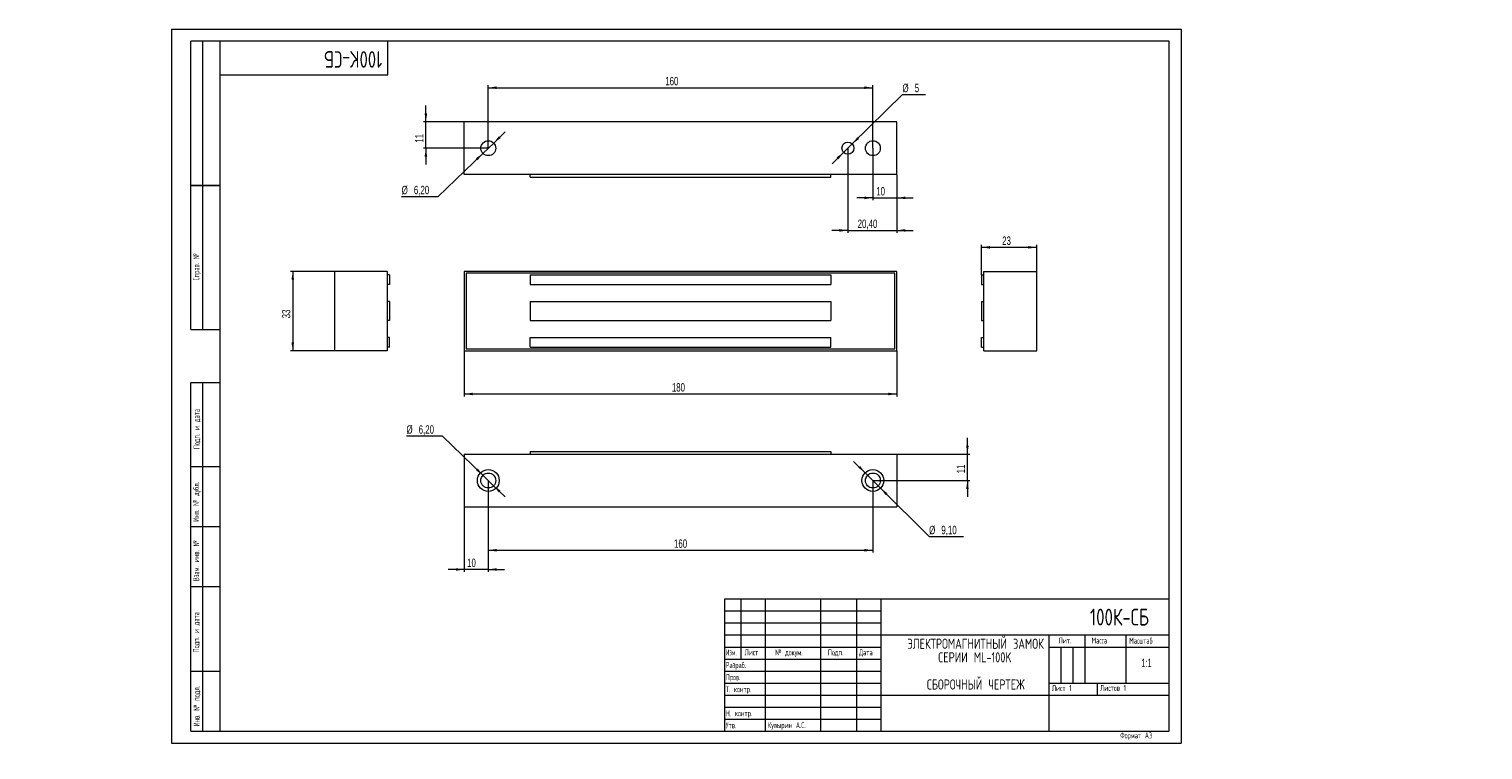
# Model space of a CAD drawing. Header units: millimetres. Extents: x -59 to 546, y -3 to 297.
import ezdxf

# ---------------------------------------------------------------- set-up
doc = ezdxf.new("R2010")
doc.units = ezdxf.units.MM
doc.layers.add('ОСЕВЫЕ', color=7, linetype='Continuous')
doc.styles.add('SLDTEXTSTYLE0', font='TXT', dxfattribs={"width": 0.7, "bigfont": 'bigfont'})
doc.styles.add('SLDTEXTSTYLE1', font='TXT', dxfattribs={"width": 0.605, "bigfont": 'bigfont'})
doc.styles.add('SLDTEXTSTYLE2', font='TXT', dxfattribs={"width": 0.605})
doc.styles.add('SLDTEXTSTYLE3', font='TXT', dxfattribs={"width": 0.55152, "bigfont": 'bigfont'})
doc.styles.add('SLDTEXTSTYLE4', font='TXT', dxfattribs={"width": 0.7})
doc.dimstyles.new('SLDDIMSTYLE0', dxfattribs={"dimtxt": 3.5, "dimasz": 3.5, "dimexe": 0, "dimexo": 0.0625, "dimgap": 0.875, "dimtad": 2, "dimrnd": 1e-09, "dimzin": 12, "dimdsep": 46, "dimtxsty": 'SLDTEXTSTYLE4', "dimsah": 1, "dimcen": 0.09, "dimadec": 0, "dimazin": 3, "dimtfac": 1, "dimtdec": 3, "dimtofl": 0, "dimtmove": 0, "dimatfit": 3, "dimfxl": 0, "dimfrac": 2, "dimtolj": 1, "dimtzin": 12, "dimarcsym": 0})
doc.dimstyles.new('SLDDIMSTYLE1', dxfattribs={"dimtxt": 3.5, "dimasz": 3.5, "dimexe": 0, "dimexo": 0.0625, "dimgap": 0.875, "dimtad": 2, "dimrnd": 1e-09, "dimzin": 12, "dimdsep": 46, "dimtxsty": 'SLDTEXTSTYLE4', "dimsah": 1, "dimcen": 0.09, "dimadec": 0, "dimazin": 3, "dimtfac": 1, "dimtdec": 3, "dimtmove": 0, "dimatfit": 0, "dimfxl": 0, "dimfrac": 2, "dimtolj": 1, "dimtzin": 12, "dimarcsym": 0})
doc.dimstyles.new('SLDDIMSTYLE2', dxfattribs={"dimtxt": 3.5, "dimasz": 3.5, "dimexe": 0, "dimexo": 0.0625, "dimgap": 0.875, "dimtad": 0, "dimtih": 1, "dimtoh": 1, "dimrnd": 1e-09, "dimzin": 12, "dimdsep": 46, "dimtxsty": 'SLDTEXTSTYLE4', "dimsah": 1, "dimcen": 0, "dimadec": 0, "dimazin": 3, "dimtfac": 1, "dimtdec": 3, "dimtmove": 0, "dimatfit": 3, "dimfxl": 0, "dimfrac": 2, "dimtolj": 1, "dimtzin": 12, "dimarcsym": 0})

# ---------------------------------------------------------------- blocks, each defined once
blk = doc.blocks.new('SW_NOTE_0')
at = {"color": 0, "linetype": 'Continuous', "lineweight": 0, "attachment_point": 2, "style": 'SLDTEXTSTYLE0'}
for s, insert, char_height in [('\\M+1845E\\M+1844C\\M+18445\\M+1844B\\M+18453\\M+18451\\M+1844F\\M+1844D\\M+18440\\M+18443\\M+1844E\\M+18449\\M+18453\\M+1844E\\M+1845C\\M+1844A \\M+18448\\M+18440\\M+1844D\\M+1844F\\M+1844B', (29.57, 5.46), 4.23333), ('\\M+18452\\M+18445\\M+18451\\M+18449\\M+18449 ML-100K', (29.26, -0.19), 4.2333), ('\\M+18452\\M+18441\\M+1844F\\M+18451\\M+1844F\\M+18458\\M+1844E\\M+1845C\\M+1844A \\M+18458\\M+18445\\M+18451\\M+18453\\M+18445\\M+18447', (29.66, -11.48), 4.23333)]:
    blk.add_mtext(s, dxfattribs=dict(at, insert=insert, char_height=char_height))
blk = doc.blocks.new('_D')
at = {"color": 7, "linetype": 'Continuous', "lineweight": 0}
for p, q in [((121.75, 163.23), (121.75, 144.24)), ((301.75, 163.23), (301.75, 144.24)), ((121.75, 145.24), (301.75, 145.24))]:
    blk.add_line(p, q, dxfattribs=at)
for points in [[(121.75, 145.24), (125.25, 144.7), (125.25, 145.77)], [(301.75, 145.24), (298.25, 145.77), (298.25, 144.7)]]:
    blk.add_solid(points, dxfattribs=at)
at = {"color": 7, "linetype": 'Continuous', "lineweight": 0, "insert": (208.12, 149.75, -11.4), "char_height": 3.5, "attachment_point": 1, "style": 'SLDTEXTSTYLE4'}
blk.add_mtext('180', dxfattribs=at)
blk = doc.blocks.new('_D_1')
at = {"color": 7, "linetype": 'Continuous', "lineweight": 0}
for p, q in [((67.71, 196.24), (49.41, 196.24)), ((50.41, 196.24), (50.41, 163.24)), ((67.71, 163.24), (49.41, 163.24))]:
    blk.add_line(p, q, dxfattribs=at)
for points in [[(50.41, 196.24), (49.87, 192.74), (50.95, 192.74)], [(50.41, 163.24), (50.95, 166.74), (49.87, 166.74)]]:
    blk.add_solid(points, dxfattribs=at)
at = {"color": 7, "linetype": 'Continuous', "lineweight": 0, "insert": (45.9, 176.69, 0.1), "char_height": 3.5, "attachment_point": 1, "rotation": 90, "style": 'SLDTEXTSTYLE4'}
blk.add_mtext('33', dxfattribs=at)
blk = doc.blocks.new('_D_2')
at = {"color": 7, "linetype": 'Continuous', "lineweight": 0}
for p, q in [((336.92, 194.75), (336.92, 207.24)), ((336.92, 206.24), (359.92, 206.24)), ((359.92, 196.25), (359.92, 207.24))]:
    blk.add_line(p, q, dxfattribs=at)
for points in [[(336.92, 206.24), (340.42, 205.7), (340.42, 206.77)], [(359.92, 206.24), (356.42, 206.77), (356.42, 205.7)]]:
    blk.add_solid(points, dxfattribs=at)
at = {"color": 7, "linetype": 'Continuous', "lineweight": 0, "insert": (345.54, 210.75, 0.1), "char_height": 3.5, "attachment_point": 1, "style": 'SLDTEXTSTYLE4'}
blk.add_mtext('23', dxfattribs=at)
blk = doc.blocks.new('_D_3')
at = {"color": 7, "linetype": 'Continuous', "lineweight": 0}
for p, q in [((131.75, 247.47), (131.75, 273.61)), ((131.75, 272.61), (291.75, 272.61)), ((291.75, 247.47), (291.75, 273.61))]:
    blk.add_line(p, q, dxfattribs=at)
for points in [[(131.75, 272.61), (135.25, 272.07), (135.25, 273.15)], [(291.75, 272.61), (288.25, 273.15), (288.25, 272.07)]]:
    blk.add_solid(points, dxfattribs=at)
at = {"color": 7, "linetype": 'Continuous', "lineweight": 0, "insert": (205.37, 277.12, 0.1), "char_height": 3.5, "attachment_point": 1, "style": 'SLDTEXTSTYLE4'}
blk.add_mtext('160', dxfattribs=at)
blk = doc.blocks.new('_D_4')
at = {"color": 7, "linetype": 'Continuous', "lineweight": 0}
for p, q in [((291.75, 247.45), (291.75, 225.8)), ((301.75, 236.45), (301.75, 225.8)), ((291.75, 226.8), (285.02, 226.8)), ((291.75, 226.8), (301.75, 226.8)), ((301.75, 226.8), (308.48, 226.8))]:
    blk.add_line(p, q, dxfattribs=at)
for points in [[(291.75, 226.8), (288.25, 227.34), (288.25, 226.26)], [(301.75, 226.8), (305.25, 226.26), (305.25, 227.34)]]:
    blk.add_solid(points, dxfattribs=at)
at = {"color": 7, "linetype": 'Continuous', "lineweight": 0, "insert": (293.16, 231.31, 0.1), "char_height": 3.5, "attachment_point": 1, "style": 'SLDTEXTSTYLE4'}
blk.add_mtext('10', dxfattribs=at)
blk = doc.blocks.new('_D_5')
at = {"color": 7, "linetype": 'Continuous', "lineweight": 0}
for p, q in [((281.35, 247.45), (281.35, 212.27)), ((301.75, 236.45), (301.75, 212.27)), ((281.35, 213.27), (274.62, 213.27)), ((281.35, 213.27), (301.75, 213.27)), ((301.75, 213.27), (308.48, 213.27))]:
    blk.add_line(p, q, dxfattribs=at)
for points in [[(281.35, 213.27), (277.85, 213.81), (277.85, 212.73)], [(301.75, 213.27), (305.25, 212.73), (305.25, 213.81)]]:
    blk.add_solid(points, dxfattribs=at)
at = {"color": 7, "linetype": 'Continuous', "lineweight": 0, "insert": (285.42, 217.78, 0.1), "char_height": 3.5, "attachment_point": 1, "style": 'SLDTEXTSTYLE4'}
blk.add_mtext('20,40', dxfattribs=at)
blk = doc.blocks.new('_D_6')
at = {"color": 7, "linetype": 'Continuous', "lineweight": 0}
for p, q in [((283.13, 249.21), (304.07, 269.75)), ((304.07, 269.75), (313.63, 269.75)), ((279.56, 245.71), (283.13, 249.21)), ((279.56, 245.71), (274.76, 241))]:
    blk.add_line(p, q, dxfattribs=at)
for points in [[(283.13, 249.21), (286.01, 251.28), (285.26, 252.05)], [(279.56, 245.71), (276.69, 243.65), (277.44, 242.88)]]:
    blk.add_solid(points, dxfattribs=at)
at = {"color": 7, "linetype": 'Continuous', "lineweight": 0, "char_height": 3.5, "attachment_point": 1, "style": 'SLDTEXTSTYLE4'}
for s, insert in [('%%c', (304.07, 274.26, 0.1)), ('5', (309.15, 274.26, 0.1))]:
    blk.add_mtext(s, dxfattribs=dict(at, insert=insert))
blk = doc.blocks.new('_D_7')
at = {"color": 7, "linetype": 'Continuous', "lineweight": 0}
for p, q in [((133.99, 249.61), (138.84, 254.27)), ((133.99, 249.61), (129.51, 245.32)), ((129.51, 245.32), (110.75, 227.3)), ((110.75, 227.3), (95.71, 227.3))]:
    blk.add_line(p, q, dxfattribs=at)
for points in [[(133.99, 249.61), (136.88, 251.65), (136.14, 252.42)], [(129.51, 245.32), (126.62, 243.28), (127.36, 242.5)]]:
    blk.add_solid(points, dxfattribs=at)
at = {"color": 7, "linetype": 'Continuous', "lineweight": 0, "char_height": 3.5, "attachment_point": 1, "style": 'SLDTEXTSTYLE4'}
for s, insert in [('%%c', (95.71, 231.81, 0.1)), ('6,20', (100.79, 231.81, 0.1))]:
    blk.add_mtext(s, dxfattribs=dict(at, insert=insert))
blk = doc.blocks.new('_D_8')
at = {"color": 7, "linetype": 'Continuous', "lineweight": 0}
for p, q in [((105.79, 258.46), (105.79, 265.19)), ((121.74, 258.46), (104.79, 258.46)), ((105.79, 247.46), (105.79, 258.46)), ((131.74, 247.46), (104.79, 247.46)), ((105.79, 247.46), (105.79, 240.73))]:
    blk.add_line(p, q, dxfattribs=at)
for points in [[(105.79, 258.46), (106.33, 261.96), (105.25, 261.96)], [(105.79, 247.46), (105.25, 243.96), (106.33, 243.96)]]:
    blk.add_solid(points, dxfattribs=at)
at = {"color": 7, "linetype": 'Continuous', "lineweight": 0, "insert": (101.28, 249.75, 0.1), "char_height": 3.5, "attachment_point": 1, "rotation": 90, "style": 'SLDTEXTSTYLE4'}
blk.add_mtext('11', dxfattribs=at)
blk = doc.blocks.new('_D_9')
at = {"color": 7, "linetype": 'Continuous', "lineweight": 0}
for p, q in [((131.75, 109.24), (131.75, 79.25)), ((291.75, 109.24), (291.75, 79.25)), ((131.75, 80.25), (291.75, 80.25))]:
    blk.add_line(p, q, dxfattribs=at)
for points in [[(131.75, 80.25), (135.25, 79.71), (135.25, 80.79)], [(291.75, 80.25), (288.25, 80.79), (288.25, 79.71)]]:
    blk.add_solid(points, dxfattribs=at)
at = {"color": 7, "linetype": 'Continuous', "lineweight": 0, "insert": (209.02, 84.76, 0.1), "char_height": 3.5, "attachment_point": 1, "style": 'SLDTEXTSTYLE4'}
blk.add_mtext('160', dxfattribs=at)
blk = doc.blocks.new('_D_10')
at = {"color": 7, "linetype": 'Continuous', "lineweight": 0}
for p, q in [((288.53, 112.47), (283.76, 117.22)), ((288.53, 112.47), (294.97, 106.04)), ((294.97, 106.04), (315.16, 85.9)), ((315.16, 85.9), (329.45, 85.9))]:
    blk.add_line(p, q, dxfattribs=at)
for points in [[(288.53, 112.47), (286.43, 115.32), (285.67, 114.56)], [(294.97, 106.04), (297.07, 103.19), (297.83, 103.95)]]:
    blk.add_solid(points, dxfattribs=at)
at = {"color": 7, "linetype": 'Continuous', "lineweight": 0, "char_height": 3.5, "attachment_point": 1, "style": 'SLDTEXTSTYLE4'}
for s, insert in [('%%c', (315.16, 90.41, 0.1)), ('9,10', (320.24, 90.41, 0.1))]:
    blk.add_mtext(s, dxfattribs=dict(at, insert=insert))
blk = doc.blocks.new('_D_11')
at = {"color": 7, "linetype": 'Continuous', "lineweight": 0}
for p, q in [((112.76, 127.71), (97.72, 127.71)), ((129.53, 111.41), (112.76, 127.71)), ((133.97, 107.09), (129.53, 111.41)), ((133.97, 107.09), (138.8, 102.4))]:
    blk.add_line(p, q, dxfattribs=at)
for points in [[(129.53, 111.41), (127.39, 114.24), (126.64, 113.47)], [(133.97, 107.09), (136.11, 104.27), (136.86, 105.04)]]:
    blk.add_solid(points, dxfattribs=at)
at = {"color": 7, "linetype": 'Continuous', "lineweight": 0, "char_height": 3.5, "attachment_point": 1, "style": 'SLDTEXTSTYLE4'}
for s, insert in [('%%c', (97.72, 132.22, 0.1)), ('6,20', (102.8, 132.22, 0.1))]:
    blk.add_mtext(s, dxfattribs=dict(at, insert=insert))
blk = doc.blocks.new('_D_12')
at = {"color": 7, "linetype": 'Continuous', "lineweight": 0}
for p, q in [((131.75, 109.24), (131.75, 71.25)), ((121.75, 98.24), (121.75, 71.25)), ((121.75, 72.25), (115.02, 72.25)), ((131.75, 72.25), (121.75, 72.25)), ((131.75, 72.25), (138.48, 72.25))]:
    blk.add_line(p, q, dxfattribs=at)
for points in [[(121.75, 72.25), (118.25, 72.79), (118.25, 71.71)], [(131.75, 72.25), (135.25, 71.71), (135.25, 72.79)]]:
    blk.add_solid(points, dxfattribs=at)
at = {"color": 7, "linetype": 'Continuous', "lineweight": 0, "insert": (122.94, 76.76, 0.1), "char_height": 3.5, "attachment_point": 1, "style": 'SLDTEXTSTYLE4'}
blk.add_mtext('10', dxfattribs=at)
blk = doc.blocks.new('_D_13')
at = {"color": 7, "linetype": 'Continuous', "lineweight": 0}
for p, q in [((331.08, 120.25), (331.08, 126.98)), ((301.76, 120.25), (332.08, 120.25)), ((331.08, 109.25), (331.08, 120.25)), ((291.76, 109.25), (332.08, 109.25)), ((331.08, 109.25), (331.08, 102.52))]:
    blk.add_line(p, q, dxfattribs=at)
for points in [[(331.08, 120.25), (331.62, 123.75), (330.55, 123.75)], [(331.08, 109.25), (330.55, 105.75), (331.62, 105.75)]]:
    blk.add_solid(points, dxfattribs=at)
at = {"color": 7, "linetype": 'Continuous', "lineweight": 0, "insert": (326.57, 112.26, 0.1), "char_height": 3.5, "attachment_point": 1, "rotation": 90, "style": 'SLDTEXTSTYLE4'}
blk.add_mtext('11', dxfattribs=at)

msp = doc.modelspace()

# ---------------------------------------------------------------- linework, layer by layer
at = {"color": 7, "linetype": 'Continuous', "lineweight": 15}
for p, q in [((8, 172), (8, 292)), ((20, 292), (8, 292)), ((8, 172), (8, 292)), ((13, 172), (13, 292)), ((13, 172), (13, 292)), ((20, 292), (20, 5)), ((415, 292), (20, 292)), ((20, 292), (20, 5)), ((90, 278), (90, 292)), ((415, 5), (415, 292)), ((20, 278), (90, 278)), ((121.749, 236.464), (121.749, 258.464)), ((301.749, 258.464), (121.749, 258.464)), ((301.749, 236.464), (301.749, 258.464)), ((301.749, 236.464), (121.749, 236.464)), ((149.225, 235.464), (149.225, 236.464)), ((274.273, 235.464), (274.273, 236.464)), ((8, 232), (20, 232)), ((20, 232), (8, 232)), ((149.225, 235.464), (274.273, 235.464)), ((67.716, 196.236), (67.716, 163.236)), ((89.716, 196.236), (67.716, 196.236)), ((89.716, 196.236), (89.716, 163.236)), ((90.716, 194.736), (89.716, 194.736)), ((90.716, 194.736), (90.716, 190.736)), ((121.749, 196.236), (121.749, 163.236)), ((301.749, 196.236), (121.749, 196.236)), ((122.549, 195.436), (122.549, 164.036)), ((300.949, 195.436), (122.549, 195.436)), ((149.225, 194.736), (274.273, 194.736)), ((149.225, 194.736), (149.225, 190.736)), ((274.273, 194.736), (274.273, 190.736)), ((300.949, 164.036), (300.949, 195.436)), ((301.749, 163.236), (301.749, 196.236)), ((336.924, 194.736), (336.924, 190.736)), ((336.924, 194.736), (337.924, 194.736)), ((337.924, 163.236), (337.924, 196.236)), ((337.924, 196.236), (359.924, 196.236)), ((359.924, 163.236), (359.924, 196.236)), ((90.716, 190.736), (89.716, 190.736)), ((149.225, 190.736), (274.273, 190.736)), ((336.924, 190.736), (337.924, 190.736)), ((90.716, 183.736), (89.716, 183.736)), ((90.716, 183.736), (90.716, 175.736)), ((149.225, 183.736), (149.225, 175.736)), ((149.225, 183.736), (274.273, 183.736)), ((274.273, 183.736), (274.273, 175.736)), ((336.924, 183.736), (337.924, 183.736)), ((336.924, 183.736), (336.924, 175.736)), ((90.716, 175.736), (89.716, 175.736)), ((149.225, 175.736), (274.273, 175.736)), ((336.924, 175.736), (337.924, 175.736)), ((8, 172), (20, 172)), ((90.716, 168.736), (89.716, 168.736)), ((90.716, 164.736), (89.716, 164.736)), ((90.716, 164.736), (90.716, 168.736)), ((122.549, 164.036), (300.949, 164.036)), ((149.225, 164.736), (149.225, 168.736)), ((149.225, 168.736), (274.273, 168.736)), ((149.225, 164.736), (274.273, 164.736)), ((274.273, 164.736), (274.273, 168.736)), ((336.924, 168.736), (337.924, 168.736)), ((336.924, 164.736), (336.924, 168.736)), ((336.924, 164.736), (337.924, 164.736)), ((89.716, 163.236), (67.716, 163.236)), ((121.749, 163.236), (301.749, 163.236)), ((337.924, 163.236), (359.924, 163.236)), ((8, 5), (8, 150)), ((8, 150), (20, 150)), ((13, 5), (13, 150)), ((149.225, 121.252), (274.273, 121.252)), ((149.225, 121.252), (149.225, 120.252)), ((274.273, 121.252), (274.273, 120.252)), ((20, 115), (8, 115)), ((121.749, 120.252), (301.749, 120.252)), ((121.749, 120.252), (121.749, 98.252)), ((301.749, 120.252), (301.749, 98.252)), ((121.749, 98.252), (301.749, 98.252)), ((20, 90), (8, 90)), ((20, 65), (8, 65)), ((230, 60), (415, 60)), ((230, 60), (230, 5)), ((237, 35), (237, 60)), ((247, 60), (247, 5)), ((270, 60), (270, 5)), ((285, 60), (285, 5)), ((295, 60), (295, 5)), ((295, 45), (415, 45)), ((365, 45), (365, 5)), ((380, 45), (380, 25)), ((397, 45), (397, 25)), ((230, 40), (295, 40)), ((365, 40), (415, 40)), ((230, 35), (295, 35)), ((8, 30), (20, 30)), ((365, 25), (415, 25)), ((385, 25), (385, 20)), ((295, 20), (415, 20)), ((8, 5), (20, 5)), ((20, 5), (415, 5))]:
    msp.add_line(p, q, dxfattribs=at)
at = {"color": 7, "linetype": 'Continuous', "lineweight": 0}
for p, q in [((230, 55), (295, 55)), ((230, 50), (295, 50)), ((230, 45), (295, 45)), ((370, 40), (370, 25)), ((375, 40), (375, 25)), ((230, 30), (295, 30)), ((230, 25), (295, 25)), ((230, 20), (295, 20)), ((230, 15), (295, 15)), ((230, 10), (295, 10))]:
    msp.add_line(p, q, dxfattribs=at)
at = {"color": 7, "linetype": 'Continuous', "lineweight": 15}
for centre, radius in [((131.749, 247.464), 3.1), ((281.349, 247.464), 2.5), ((291.749, 247.464), 3.1), ((131.749, 109.252), 4.55), ((131.749, 109.252), 3.1), ((291.749, 109.252), 4.55), ((291.749, 109.252), 3.1)]:
    msp.add_circle(centre, radius, dxfattribs=at)
at = {"layer": 'ОСЕВЫЕ', "lineweight": 0}
for p, q in [((0, 297), (420, 297)), ((0, 297), (0, 0)), ((420, 297), (420, 0)), ((0, 0), (420, 0))]:
    msp.add_line(p, q, dxfattribs=at)

# ---------------------------------------------------------------- block references
at = {"color": 7, "linetype": 'Continuous', "lineweight": 0}
msp.add_blockref('SW_NOTE_0', (304.927, 38.011), dxfattribs=at)

# ---------------------------------------------------------------- texts
at = {"color": 7, "linetype": 'Continuous', "lineweight": 0, "attachment_point": 1}
for s, insert, char_height, rotation, style in [('100\\M+1844B-\\M+18452\\M+18441', (87.588, 280.95), 6.87917, 180, 'SLDTEXTSTYLE0'), ('\\M+18452\\M+18481\\M+18482\\M+18470\\M+18472. \\M+18782', (9.001, 192.453), 2.5, 90, 'SLDTEXTSTYLE1'), ('\\M+18450\\M+18480\\M+18474\\M+18481. \\M+18479 \\M+18474\\M+18470\\M+18484\\M+18470', (9.143, 122.304), 2.5, 90, 'SLDTEXTSTYLE1'), ('\\M+18449\\M+1847E\\M+18472. \\M+18782 \\M+18474\\M+18485\\M+18471\\M+1847C.', (8.95, 92.12), 2.5, 90, 'SLDTEXTSTYLE1'), ('\\M+18442\\M+18478\\M+18470\\M+1847D. \\M+18479\\M+1847E\\M+18472. \\M+18782', (8.974, 67.4), 2.5, 90, 'SLDTEXTSTYLE1'), ('\\M+18450\\M+18480\\M+18474\\M+18481. \\M+18479 \\M+18474\\M+18470\\M+18484\\M+18470', (8.985, 37.79), 2.5, 90, 'SLDTEXTSTYLE1'), ('\\M+18449\\M+1847E\\M+18472. \\M+18782 \\M+18481\\M+18480\\M+18474\\M+1847C.', (9.155, 6.964), 2.5, 90, 'SLDTEXTSTYLE1')]:
    msp.add_mtext(s, dxfattribs=dict(at, insert=insert, char_height=char_height, rotation=rotation, style=style))
at = {"color": 7, "linetype": 'Continuous', "lineweight": 0}
for s, insert, char_height, attachment_point, style in [('100\\M+1844B-\\M+18452\\M+18441', (382.077, 55.941), 7, 1, 'SLDTEXTSTYLE0'), ('\\M+1844C\\M+18479\\M+18484.', (369.011, 43.961), 2.5, 1, 'SLDTEXTSTYLE1'), ('\\M+1844D\\M+18470\\M+18483\\M+18483\\M+18470', (382.764, 43.961), 2.5, 1, 'SLDTEXTSTYLE1'), ('\\M+1844D\\M+18470\\M+18483\\M+1848A\\M+18484\\M+18470\\M+18471', (398.426, 43.863), 2.5, 1, 'SLDTEXTSTYLE1'), ('\\M+18449\\M+18478\\M+1847D.', (230.539, 39.002), 2.5, 1, 'SLDTEXTSTYLE3'), ('\\M+1844C\\M+18479\\M+18483\\M+18484', (238.387, 39.056), 2.5, 1, 'SLDTEXTSTYLE1'), ('\\M+18782 \\M+18474\\M+18480\\M+1847B\\M+18485\\M+1847D.', (251.122, 39.031), 2.5, 1, 'SLDTEXTSTYLE1'), ('\\M+18450\\M+18480\\M+18474\\M+18481.', (273.04, 39.028), 2.5, 1, 'SLDTEXTSTYLE1'), ('\\M+18444\\M+18470\\M+18484\\M+18470', (285.973, 39.033), 2.5, 1, 'SLDTEXTSTYLE1'), ('\\M+18451\\M+18470\\M+18478\\M+18482\\M+18470\\M+18471.', (230.516, 33.729), 2.5, 1, 'SLDTEXTSTYLE1'), ('1:1', (405.611, 35.152), 3.5, 2, 'SLDTEXTSTYLE2'), ('\\M+18450\\M+18482\\M+18480\\M+18472.', (230.557, 28.703), 2.5, 1, 'SLDTEXTSTYLE1'), ('\\M+1844C\\M+18479\\M+18483\\M+18484 1', (366.237, 24.159), 2.5, 1, 'SLDTEXTSTYLE1'), ('\\M+1844C\\M+18479\\M+18483\\M+18484\\M+18480\\M+18472 1', (386.298, 24.205), 2.5, 1, 'SLDTEXTSTYLE1'), ('\\M+18453. \\M+1847B\\M+18480\\M+1847E\\M+18484\\M+18482.', (230.502, 23.701), 2.5, 1, 'SLDTEXTSTYLE1'), ('\\M+1844E. \\M+1847B\\M+18480\\M+1847E\\M+18484\\M+18482.', (230.564, 13.718), 2.5, 1, 'SLDTEXTSTYLE1'), ('\\M+18454\\M+18484\\M+18472.', (230.551, 8.7), 2.5, 1, 'SLDTEXTSTYLE1'), ('\\M+1844B\\M+18485\\M+18472\\M+1848D\\M+18482\\M+18479\\M+1847E \\M+18440.\\M+18452.', (248.019, 8.762), 2.5, 1, 'SLDTEXTSTYLE1'), ('\\M+18455\\M+18480\\M+18482\\M+1847D\\M+18470\\M+18484 \\M+184403', (394.635, 4.483), 2.5, 1, 'SLDTEXTSTYLE1')]:
    msp.add_mtext(s, dxfattribs=dict(at, insert=insert, char_height=char_height, attachment_point=attachment_point, style=style))

# ---------------------------------------------------------------- dimensions: what is measured, and where the dimension line sits
for base, p1, p2, dimstyle, picture, middle in [((291.749, 272.612), (131.749, 247.464), (291.749, 247.464), 'SLDDIMSTYLE0', '_D_3', (209.604, 272.612)), ((301.749, 213.268), (281.349, 247.464), (301.749, 236.464), 'SLDDIMSTYLE1', '_D_5', (291.52, 213.268)), ((301.749, 226.797), (291.749, 247.464), (301.749, 236.464), 'SLDDIMSTYLE1', '_D_4', (296.267, 226.797)), ((359.924, 206.236), (336.924, 194.736), (359.924, 196.236), 'SLDDIMSTYLE0', '_D_2', (348.896, 206.236)), ((121.749, 72.252), (131.749, 109.252), (121.749, 98.252), 'SLDDIMSTYLE1', '_D_12', (126.054, 72.252)), ((291.749, 80.252), (131.749, 109.252), (291.749, 109.252), 'SLDDIMSTYLE0', '_D_9', (213.247, 80.252))]:
    dim = msp.add_linear_dim(base=base, p1=p1, p2=p2, dimstyle=dimstyle, dxfattribs=at)
    dim.commit()
    dim.dimension.update_dxf_attribs({"geometry": picture, "text_midpoint": middle, "dimtype": 160})
for p1, p2, picture, middle in [((283.134, 249.214), (279.564, 245.713), '_D_6', (308.851, 272.612)), ((129.513, 245.317), (133.985, 249.611), '_D_7', (103.228, 230.16)), ((129.526, 111.412), (133.972, 107.091), '_D_11', (105.239, 130.572)), ((294.97, 106.038), (288.528, 112.465), '_D_10', (322.306, 88.758))]:
    dim = msp.add_diameter_dim_2p(p1=p1, p2=p2, dimstyle='SLDDIMSTYLE2', dxfattribs=at)
    dim.commit()
    dim.dimension.update_dxf_attribs({"geometry": picture, "text_midpoint": middle, "dimtype": 163})
for base, p1, p2, angle, dimstyle, picture, middle in [((105.788, 258.464), (131.749, 247.464), (121.749, 258.464), 90, 'SLDDIMSTYLE1', '_D_8', (105.788, 252.485)), ((50.413, 163.236), (67.716, 196.236), (67.716, 163.236), 90, 'SLDDIMSTYLE0', '_D_1', (50.413, 179.927)), ((301.749, 145.236), (121.749, 163.236), (301.749, 163.236), 0, 'SLDDIMSTYLE0', '_D', (212.347, 145.236)), ((331.084, 120.252), (291.749, 109.252), (301.749, 120.252), 90, 'SLDDIMSTYLE1', '_D_13', (331.084, 115))]:
    dim = msp.add_linear_dim(base=base, p1=p1, p2=p2, angle=angle, dimstyle=dimstyle, dxfattribs=at)
    dim.commit()
    dim.dimension.update_dxf_attribs({"geometry": picture, "text_midpoint": middle, "dimtype": 160})

doc.saveas('drawing.dxf')
